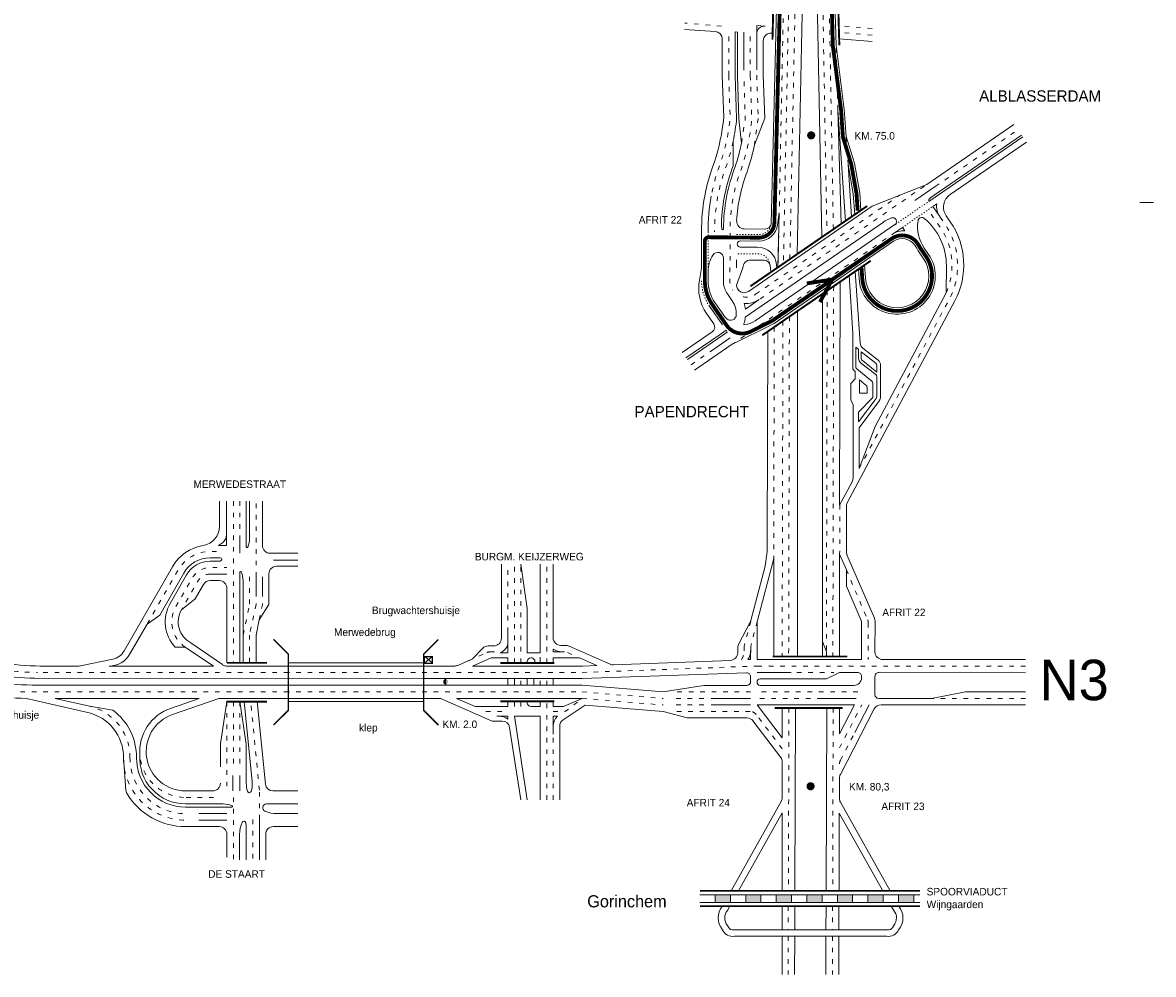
# Model space of a CAD drawing. Header units: metres. Extents: x 534 to 4800, y -2348 to -1467.
# Tile 5 of 7: x 4504 to 4800, y -2043 to -1794. Entities that reach past the tile are written whole.
import ezdxf

# ---------------------------------------------------------------- set-up
doc = ezdxf.new("R2010")
doc.units = ezdxf.units.M
doc.linetypes.add('ACAD_ISO03W100', pattern=[30, 12, -18])
doc.linetypes.add('DASHED2', pattern=[0.375, 0.25, -0.125])
for name, color, linetype, lineweight in [('Deelstreep 1-1', 8, 'DASHED2', 5), ('deelstrepen', 8, 'ACAD_ISO03W100', 5), ('Kader', 7, 'Continuous', 5), ('Kunstwerk', 7, 'Continuous', 5), ('RW-MARK', 7, 'Continuous', 5), ('Spoorweg solid', 7, 'Continuous', 5), ('Strooi NIET', 10, 'Continuous', 5), ('Strooi niet strooien', 10, 'Continuous', 5), ('Strooi WEL', 90, 'Continuous', 5), ('Text', 7, 'Continuous', 5)]:
    doc.layers.add(name, color=color, linetype=linetype, lineweight=lineweight)

msp = doc.modelspace()

# ---------------------------------------------------------------- hatches: boundary and pattern name
at = {"layer": 'Spoorweg solid'}
h = msp.add_hatch(color=256, dxfattribs=at)
h.paths.add_polyline_path([(4689.28, -2022.17), (4685.28, -2022.17), (4685.28, -2024.17), (4689.28, -2024.17)])
h.paths.add_polyline_path([(4697.28, -2024.17), (4697.28, -2022.17), (4693.28, -2022.17), (4693.28, -2024.17)])
h.paths.add_polyline_path([(4701.28, -2022.17), (4701.28, -2024.17), (4705.28, -2024.17), (4705.28, -2022.17)])
h.paths.add_polyline_path([(4709.28, -2022.17), (4709.28, -2024.17), (4713.28, -2024.17), (4713.28, -2022.17)])
h.paths.add_polyline_path([(4717.28, -2022.17), (4717.28, -2024.17), (4721.28, -2024.17), (4721.28, -2022.17)])
h.paths.add_polyline_path([(4729.28, -2024.17), (4729.28, -2022.17), (4725.28, -2022.17), (4725.28, -2024.17)])
h.paths.add_polyline_path([(4733.28, -2022.17), (4733.28, -2024.17), (4737.28, -2024.17), (4737.28, -2022.17)])

# ---------------------------------------------------------------- linework, layer by layer
at = {"layer": 'Deelstreep 1-1', "linetype": 'ACAD_ISO03W100', "ltscale": 0.025}
for p, q in [((4741.47, -1840.3), (4732.38, -1846.55)), ((4734.34, -1847.26), (4742.29, -1841.8)), ((4683.43, -1848.42), (4683.43, -1858.83))]:
    msp.add_line(p, q, dxfattribs=at)
at = {"layer": 'Deelstreep 1-1', "linetype": 'ACAD_ISO03W100', "ltscale": 0.025, "flags": 128}
for points in [[(4690.89, -1849.17), (4696.67, -1849.17, 0.373797), (4699.94, -1846.33)], [(4699.68, -1857.18, 0.388632), (4696.4, -1854.17), (4690.86, -1854.17)]]:
    msp.add_lwpolyline(points, format="xyb", dxfattribs=at)
at = {"layer": 'Deelstreep 1-1', "linetype": 'ACAD_ISO03W100', "ltscale": 0.025}
msp.add_arc((4693.41, -1861.26), 11.7, 180, 214.5099, dxfattribs=at)
at = {"layer": 'deelstrepen', "linetype": 'ACAD_ISO03W100', "ltscale": 0.1}
for p, q in [((4704.66, -1782.67), (4703.15, -1856.75)), ((4704.85, -1855.58), (4706.35, -1782.67)), ((4713.38, -1782.67), (4714.55, -1848.91)), ((4716.25, -1847.75), (4715.05, -1782.67)), ((4703.22, -1786.49), (4701.77, -1857.7)), ((4686.93, -1794.53), (4677.37, -1793.73)), ((4726.36, -1795.16), (4717.66, -1794.43)), ((4688.83, -1807.46), (4688.83, -1796.02)), ((4694.49, -1807.46), (4694.49, -1796.11)), ((4726.36, -1796.86), (4717.7, -1796.14)), ((4717.4, -1816.46), (4716.95, -1799.57)), ((4696.18, -1807.4), (4696.55, -1818.71)), ((4720.08, -1830.77), (4719.58, -1823.41)), ((4697.07, -1866.03), (4740.71, -1836.03)), ((4695.87, -1864.79), (4733.58, -1838.86)), ((4716.32, -1862.68), (4716.11, -1959.73)), ((4714.62, -1863.85), (4714.42, -1959.73)), ((4704.72, -1870.66), (4704.53, -1959.73)), ((4700.75, -1873.39), (4700.62, -1934.01)), ((4703.03, -1871.82), (4702.83, -1959.73)), ((4678.96, -1883.28), (4684.08, -1879.77)), ((4559.09, -1919.05), (4559.09, -1961.38)), ((4560.78, -1919.05), (4560.78, -1928.68)), ((4565.02, -1938.82), (4565.02, -1919.05)), ((4630.98, -1953.29), (4630.98, -1935.54)), ((4632.68, -1961.43), (4632.68, -1935.54)), ((4634.38, -1961.43), (4634.38, -1935.54)), ((4641.16, -1961.43), (4641.16, -1935.54)), ((4563.33, -1938.82), (4563.33, -1946.1)), ((4565.02, -1942.82), (4565.02, -1946.1)), ((4566.72, -1942.82), (4566.72, -1946.1)), ((4561.63, -1954.1), (4563.33, -1946.1)), ((4565.02, -1946.1), (4563.33, -1954.1)), ((4565.85, -1950.1), (4566.72, -1946.1)), ((4696.29, -1950.53), (4694.58, -1957.06)), ((4563.33, -1954.1), (4563.33, -1961.38)), ((4617.89, -1962.06), (4625.51, -1958.69)), ((4626.32, -1958.51), (4627.53, -1958.51)), ((4646.61, -1958.68), (4648.79, -1959.64)), ((4650.45, -1963.92), (4696.26, -1962.23)), ((4766.53, -1962.23), (4696.26, -1962.23)), ((4573.5, -1963.92), (4507.8, -1963.92)), ((4634.38, -1967.27), (4634.38, -1965.53)), ((4639.46, -1967.27), (4639.46, -1965.53)), ((4641.16, -1967.27), (4641.16, -1965.53)), ((4706.68, -1963.92), (4716.4, -1963.92)), ((4650.45, -1969.01), (4671.66, -1970.74)), ((4694.57, -1969.01), (4673.66, -1969.01)), ((4557.39, -1971.55), (4557.39, -1994.96)), ((4560.78, -1971.55), (4560.78, -1988.96)), ((4565.92, -1994.79), (4563.64, -1971.55)), ((4634.38, -1972.87), (4634.38, -1971.51)), ((4641.16, -1997.28), (4641.16, -1971.51)), ((4650.45, -1970.71), (4671.66, -1972.44)), ((4682.27, -1970.71), (4673.66, -1970.71)), ((4682.27, -1972.43), (4673.66, -1972.43)), ((4722.21, -1970.71), (4696.26, -1970.71)), ((4717.85, -1983.67), (4723.67, -1972.41)), ((4625.24, -1974.13), (4630.98, -1974.13)), ((4694.44, -1974.13), (4673.66, -1974.13)), ((4702.84, -1983.9), (4696.04, -1974.92)), ((4704.6, -1973.2), (4704.47, -2021.17)), ((4716.18, -1973.2), (4716.06, -2021.17)), ((4642.86, -1997.28), (4642.86, -1980.49)), ((4718.09, -1986.91), (4721.83, -1979.66)), ((4565.92, -2002.46), (4565.92, -1994.79)), ((4553.91, -1996.66), (4546.56, -1996.66)), ((4564.22, -2002.46), (4564.22, -2013.01)), ((4704.43, -2025.17), (4704.41, -2031.37)), ((4716.01, -2025.17), (4716, -2031.37)), ((4704.41, -2033.05), (4704.39, -2043.05)), ((4716, -2033.05), (4715.98, -2043.05))]:
    msp.add_line(p, q, dxfattribs=at)
at = {"layer": 'deelstrepen', "linetype": 'ACAD_ISO03W100', "ltscale": 0.1, "flags": 128}
for points in [[(4688.83, -1807.46), (4689.21, -1818.62, -0.054066), (4686.81, -1830.03, 0.046747), (4684.26, -1839.07)], [(4694.49, -1807.46), (4694.86, -1818.77, -0.057357), (4692.17, -1831.83, 0.094673), (4689.18, -1848.31), (4689.18, -1853.46), (4689.15, -1860.86), (4689.15, -1861.67, 0.126781), (4689.89, -1863.69)], [(4689.99, -1824.71, -0.027372), (4688.41, -1830.6, 0.093929), (4685.13, -1848.41)], [(4722.99, -1910.47), (4747.12, -1865.1, 0.265246), (4745.19, -1846.01), (4744.17, -1844.53)], [(4745.79, -1864.39, 0.271904), (4743.78, -1846.63), (4741.04, -1842.66)], [(4536.49, -1951.24), (4544.62, -1937.06, -0.268837), (4553.03, -1932.18), (4555.23, -1932.18)], [(4546.49, -1957.28, -0.393623), (4544.01, -1946.66), (4548.3, -1939.17, -0.268837), (4553.03, -1936.43), (4557.39, -1936.43)], [(4553.03, -1938.13, 0.268837), (4549.78, -1940.01), (4545.49, -1947.51)], [(4573.5, -1969.01), (4505.62, -1969.01, -0.090262), (4484.48, -1965.16)], [(4642.85, -1974.17), (4645.37, -1974.17, 0.168762), (4646.61, -1973.74), (4650.45, -1970.71)]]:
    msp.add_lwpolyline(points, format="xyb", dxfattribs=at)
for points in [[(4692.2, -1825.17), (4693.16, -1818.82), (4692.79, -1807.52)], [(4696.55, -1818.71), (4695.57, -1825.62)], [(4742.94, -1836.55), (4764.53, -1821.71)], [(4689.51, -1878.09), (4696.31, -1873.41), (4731.76, -1849.04)], [(4648.75, -1963.92), (4597.17, -1963.92), (4571.8, -1963.92)], [(4648.75, -1969.01), (4597.17, -1969.01), (4571.8, -1969.01)], [(4722.65, -1969.01), (4696.26, -1969.01)], [(4559.09, -1971.55), (4559.09, -1988.96)], [(4766.53, -1970.71), (4741.91, -1970.71)], [(4559.09, -1996.66), (4559.09, -2013.01)]]:
    msp.add_lwpolyline(points, dxfattribs=at)
at = {"layer": 'deelstrepen', "linetype": 'ACAD_ISO03W100', "ltscale": 0.1}
msp.add_lwpolyline([(4717.9, -1920.03), (4717.89, -1932.91)], dxfattribs=at)
for points in [[(4719.64, -1936.98), (4725.23, -1950.16, -0.10082), (4725.39, -1950.94), (4725.38, -1960.53)], [(4694.59, -1950.53), (4692.88, -1957.06), (4692.88, -1958.24, -0.15414), (4692.15, -1960.53)], [(4521.39, -1972.77, -0.351626), (4532.01, -1986.23, 0.416706), (4546.56, -2000.91)]]:
    msp.add_lwpolyline(points, format="xyb", dxfattribs=at)
for centre, radius, start, end in [((4693.43, -1861.25), 4.3, 258.6849, 304.5099), ((4507.8, -1903.92), 60, 249.6603, 270), ((4626.32, -1960.51), 2, 90, 113.8704), ((4694.44, -1976.13), 2, 37.1511, 90), ((4546.56, -1984.66), 12, 175.9381, 270), ((4546.56, -1986.36), 16.25, 179.5129, 270), ((4719.86, -1987.83), 2, 152.6347, 179.7665)]:
    msp.add_arc(centre, radius, start, end, dxfattribs=at)
at = {"layer": 'Kader', "color": 253}
msp.add_line((4796.53, -1840.76), (4800.06, -1840.76), dxfattribs=at)
at = {"layer": 'Kunstwerk'}
for p, q in [((4573.5, -1961.38), (4608.92, -1961.38)), ((4573.5, -1971.55), (4608.92, -1971.55))]:
    msp.add_line(p, q, dxfattribs=at)
for points, const_width in [([(4700.61, -1785.33), (4700.29, -1798.08)], 0.5), ([(4717.47, -1787.61), (4717.8, -1799.54)], 0.5), ([(4694.51, -1862.69), (4725.08, -1841.68)], 0.5), ([(4697.6, -1875.55), (4726.05, -1855.99)], 0.5), ([(4569.62, -1977.68), (4573.5, -1973.81), (4573.5, -1959.12), (4569.62, -1955.25)], 0.4), ([(4612.79, -1955.25), (4608.92, -1959.12), (4608.92, -1973.81), (4612.79, -1977.68)], 0.4), ([(4719.86, -1959.73), (4700.32, -1959.73)], 0.5), ([(4557.39, -1961.38), (4567.87, -1961.38)], 0.5), ([(4628.98, -1961.43), (4643.16, -1961.43)], 0.5), ([(4567.87, -1971.55), (4557.24, -1971.55)], 0.5), ([(4628.98, -1971.51), (4643.16, -1971.51)], 0.5), ([(4718.69, -1973.2), (4700.84, -1973.2)], 0.5), ([(4681.28, -2025.17), (4738.93, -2025.17)], 0.4)]:
    msp.add_lwpolyline(points, dxfattribs=dict(at, const_width=const_width))
msp.add_lwpolyline([(4681.28, -2021.17, 0.4, 0.4, 0), (4738.93, -2021.17, 0.4, 0.4, 0)], format="xyseb", dxfattribs=at)
at = {"layer": 'RW-MARK'}
for p, q in [((4698.35, -1794.51), (4696.18, -1794.33)), ((4696.18, -1805.94), (4696.18, -1794.33)), ((4685.27, -1795.95), (4677.25, -1795.42)), ((4690.53, -1807.46), (4690.53, -1796.05)), ((4690.53, -1796.05), (4691.09, -1796.06)), ((4691.09, -1807.57), (4691.09, -1796.06)), ((4692.79, -1806.05), (4692.79, -1796.12)), ((4700.34, -1796.38), (4700.04, -1796.36)), ((4687.14, -1807.46), (4687.14, -1797.94)), ((4697.88, -1807.35), (4697.88, -1798.35)), ((4726.36, -1798.56), (4717.75, -1797.84)), ((4687.14, -1807.39), (4687.52, -1818.51)), ((4691.09, -1807.57), (4691.46, -1818.88)), ((4697.88, -1807.35), (4698.25, -1818.66)), ((4692.2, -1825.17), (4691.46, -1818.88)), ((4698.25, -1818.66), (4695.57, -1825.62)), ((4741.47, -1840.3), (4765.84, -1823.55)), ((4742.63, -1838.82), (4765.52, -1823.09)), ((4690.02, -1831.13), (4689.99, -1824.71)), ((4746.83, -1838.68), (4766.83, -1824.92)), ((4740.7, -1836.03), (4726.44, -1841.71)), ((4742.94, -1836.55), (4737.56, -1840.25)), ((4693.98, -1864.03), (4726.44, -1841.71)), ((4742.29, -1841.8), (4743.32, -1841.09)), ((4744.17, -1844.53), (4742.29, -1841.8)), ((4701.62, -1846.56), (4702.06, -1843.47)), ((4702.06, -1843.47), (4701.68, -1857.76)), ((4746.86, -1845.78), (4745.8, -1844.25)), ((4695.76, -1871.74), (4732.38, -1846.55)), ((4731.76, -1849.04), (4734.34, -1847.26)), ((4734.97, -1848.18), (4734.34, -1847.26)), ((4681.71, -1848.41), (4681.71, -1857.98)), ((4691.85, -1850.83), (4696.67, -1850.87)), ((4696.4, -1852.47), (4691.85, -1852.43)), ((4687.46, -1855.32), (4687.46, -1861.79)), ((4694.55, -1855.83), (4698.09, -1855.87)), ((4681.71, -1857.98), (4681.15, -1861.13)), ((4690.85, -1862.38), (4692.55, -1857.83)), ((4699.68, -1857.18), (4699.85, -1859.02)), ((4701.38, -1857.03), (4701.46, -1857.92)), ((4745.79, -1864.39), (4745.84, -1857.32)), ((4718.02, -1861.52), (4717.89, -1920.05)), ((4688.49, -1864.65), (4689.77, -1866.51)), ((4713.36, -1864.72), (4713.36, -1959.73)), ((4727.17, -1899.41), (4745.79, -1864.39)), ((4683.76, -1867.89), (4687.17, -1872.84)), ((4696.83, -1866.19), (4693.23, -1868.67)), ((4748.05, -1866.53), (4719.89, -1919.48)), ((4683.02, -1869.81), (4684.92, -1872.56)), ((4706.86, -1869.19), (4706.86, -1959.73)), ((4676.6, -1880.1), (4684.53, -1874.65)), ((4678, -1881.88), (4688.45, -1874.7)), ((4688.13, -1874.24), (4688.45, -1874.7)), ((4699.05, -1874.55), (4698.93, -1930.18)), ((4684.08, -1879.77), (4689.19, -1876.25)), ((4721.38, -1884.42), (4721.38, -1875.09)), ((4679.9, -1884.7), (4689.51, -1878.09)), ((4722.09, -1883.81), (4722.09, -1878.69)), ((4722.86, -1879.3), (4722.09, -1878.69)), ((4722.86, -1881.63), (4722.86, -1879.3)), ((4727.35, -1882.85), (4723.56, -1879.86)), ((4723.56, -1881.63), (4723.56, -1879.86)), ((4727.35, -1885.86), (4723.39, -1882.74)), ((4727.62, -1885.17), (4723.83, -1882.18)), ((4727.62, -1883.4), (4727.62, -1885.17)), ((4728.61, -1883.4), (4728.61, -1891.67)), ((4721.38, -1884.42), (4721.92, -1885.03)), ((4721.92, -1885.03), (4721.92, -1886.92)), ((4726.32, -1887.56), (4722.35, -1884.37)), ((4727.62, -1886.42), (4727.62, -1891.67)), ((4720.79, -1888.19), (4721.92, -1886.92)), ((4720.79, -1892.52), (4720.79, -1888.19)), ((4723.08, -1890.7), (4723.08, -1887.24)), ((4724.78, -1888.59), (4723.08, -1887.24)), ((4725.05, -1889.14), (4725.05, -1890.7)), ((4726.59, -1888.11), (4726.59, -1891.89)), ((4726.59, -1891.89), (4722.85, -1895.66)), ((4727.48, -1892.09), (4722.85, -1898.25)), ((4725.05, -1890.7), (4723.08, -1890.7)), ((4721.39, -1893.68), (4720.79, -1892.52)), ((4721.39, -1912.98), (4721.39, -1893.68)), ((4728.28, -1892.68), (4722.99, -1899.83)), ((4728.28, -1892.68), (4723.5, -1899.14)), ((4722.85, -1895.66), (4722.85, -1898.25)), ((4722.99, -1910.47), (4727.17, -1899.41)), ((4722.99, -1899.83), (4722.99, -1910.47)), ((4717.89, -1920.05), (4721.15, -1913.92)), ((4557.26, -1930.61), (4557.26, -1919.05)), ((4562.48, -1919.05), (4562.48, -1930.97)), ((4563.33, -1919.05), (4563.33, -1928.73)), ((4566.72, -1930.68), (4566.72, -1919.05)), ((4719.66, -1920.42), (4719.65, -1932.28)), ((4555.23, -1930.61), (4557.26, -1930.61)), ((4560.78, -1928.68), (4560.78, -1932.68)), ((4568.72, -1932.68), (4575.97, -1932.68)), ((4717.89, -1932.91), (4717.87, -1959.73)), ((4717.89, -1932.91), (4719.64, -1936.98)), ((4719.81, -1933.08), (4726.99, -1949.72)), ((4569.6, -1934.44), (4575.97, -1934.44)), ((4570.42, -1936.08), (4575.97, -1936.08)), ((4629.28, -1954.96), (4629.28, -1935.54)), ((4634.38, -1935.54), (4636.07, -1947.16)), ((4639.46, -1958.78), (4639.46, -1935.54)), ((4642.85, -1954.81), (4642.85, -1935.54)), ((4700.62, -1934.01), (4696.35, -1950.29)), ((4700.62, -1934.01), (4700.62, -1959.73)), ((4553.03, -1938.13), (4557.39, -1938.13)), ((4560.78, -1937.64), (4560.78, -1961.38)), ((4561.63, -1939.88), (4561.63, -1961.38)), ((4565.02, -1942.82), (4565.02, -1938.82)), ((4566.72, -1942.82), (4566.72, -1938.82)), ((4568.42, -1938.08), (4568.42, -1946.1)), ((4697.95, -1937.72), (4694.65, -1950.31)), ((4719.64, -1936.98), (4719.64, -1941.27)), ((4719.64, -1941.27), (4723.47, -1950.15)), ((4545.49, -1947.51), (4549.11, -1944.61)), ((4565.85, -1950.1), (4568.42, -1946.1)), ((4636.07, -1958.78), (4636.07, -1947.16)), ((4539.79, -1948.9), (4536.49, -1951.24)), ((4565.02, -1954.1), (4565.85, -1950.1)), ((4694.49, -1950.73), (4691.41, -1956.62)), ((4696.28, -1950.79), (4696.26, -1960.53)), ((4723.63, -1950.95), (4723.63, -1960.53)), ((4727.15, -1950.51), (4727.14, -1958.53)), ((4565.02, -1954.1), (4565.02, -1961.38)), ((4630.98, -1953.29), (4630.98, -1958.78)), ((4546.49, -1957.28), (4543.88, -1957.28)), ((4546.49, -1957.28), (4553.87, -1962.23)), ((4547.92, -1956.16), (4556.2, -1961.87)), ((4621.7, -1960.37), (4624.4, -1957.57)), ((4625.84, -1956.96), (4627.28, -1956.96)), ((4646.19, -1956.81), (4644.85, -1956.81)), ((4657.75, -1961.74), (4647, -1956.99)), ((4691.18, -1957.54), (4691.18, -1958.74)), ((4694.58, -1957.06), (4694.57, -1960.53)), ((4713.36, -1955.76), (4714.48, -1958.53)), ((4519.06, -1962.18), (4527.48, -1960.43)), ((4611, -1959.94), (4609.22, -1961.38)), ((4611.05, -1961.32), (4609.3, -1959.85)), ((4621.7, -1960.37), (4617.89, -1962.06)), ((4621.69, -1962.23), (4626.58, -1960.06)), ((4626.58, -1960.06), (4630.98, -1960.06)), ((4628.95, -1958.78), (4630.98, -1958.78)), ((4630.98, -1961.43), (4630.98, -1960.06)), ((4636.07, -1958.78), (4639.46, -1958.78)), ((4639.46, -1961.68), (4639.46, -1959.94)), ((4642.85, -1958.51), (4642.85, -1957.78)), ((4645.81, -1958.51), (4642.85, -1958.51)), ((4649.76, -1960.06), (4642.85, -1960.06)), ((4642.85, -1961.43), (4642.85, -1960.06)), ((4654.31, -1962.08), (4649.76, -1960.06)), ((4694.57, -1960.53), (4693.85, -1960.53)), ((4723.63, -1960.53), (4696.26, -1960.53)), ((4714.48, -1958.53), (4714.48, -1959.73)), ((4766.53, -1960.53), (4729.14, -1960.53)), ((4518.63, -1962.23), (4508.53, -1962.23)), ((4553.87, -1962.23), (4526.54, -1962.23)), ((4608.92, -1962.23), (4557.33, -1962.23)), ((4617.08, -1962.23), (4608.92, -1962.23)), ((4650.41, -1962.23), (4621.69, -1962.23)), ((4636.07, -1961.43), (4636.07, -1961.06)), ((4650.49, -1962.23), (4654.31, -1962.08)), ((4658.64, -1961.91), (4689.26, -1960.74)), ((4608.92, -1965.5), (4507.08, -1965.4)), ((4650.36, -1965.54), (4608.92, -1965.5)), ((4630.98, -1967.27), (4630.98, -1965.52)), ((4632.68, -1967.27), (4632.68, -1965.52)), ((4636.07, -1967.27), (4636.07, -1965.53)), ((4637.77, -1967.27), (4637.77, -1965.53)), ((4642.85, -1967.27), (4642.85, -1965.53)), ((4693.53, -1964.02), (4650.43, -1965.54)), ((4694.57, -1965.02), (4694.57, -1966.3)), ((4696.26, -1963.92), (4705.19, -1963.92)), ((4714.48, -1965.59), (4697.09, -1965.57)), ((4727.14, -1964.93), (4727.14, -1969.71)), ((4766.53, -1963.97), (4728.14, -1963.93)), ((4608.92, -1967.26), (4506.35, -1967.21)), ((4650.46, -1967.28), (4608.92, -1967.26)), ((4650.45, -1967.28), (4671.66, -1969.01)), ((4671.66, -1969.01), (4682.27, -1967.29)), ((4693.57, -1967.3), (4682.27, -1967.29)), ((4721.63, -1967.3), (4697.09, -1967.29)), ((4741.94, -1970.71), (4750.86, -1969.01)), ((4750.86, -1969.01), (4766.53, -1969.01)), ((4504.89, -1970.71), (4521.01, -1974.42)), ((4550.1, -1970.71), (4512.45, -1970.71)), ((4512.45, -1970.71), (4521.39, -1972.77)), ((4542.6, -1973.33), (4550.1, -1970.71)), ((4543.16, -1974.93), (4555.26, -1970.71)), ((4608.92, -1970.71), (4555.26, -1970.71)), ((4555.69, -1982.65), (4557.39, -1971.55)), ((4560.78, -1971.55), (4562.48, -1982.74)), ((4564, -1992.62), (4561.93, -1971.55)), ((4567.47, -1993.15), (4565.35, -1971.55)), ((4612.99, -1970.71), (4608.92, -1970.71)), ((4613.8, -1970.88), (4626.84, -1976.65)), ((4617.5, -1970.71), (4622.39, -1972.87)), ((4650.45, -1970.71), (4617.5, -1970.71)), ((4630.98, -1972.87), (4630.98, -1971.51)), ((4632.68, -1972.87), (4632.68, -1971.51)), ((4636.07, -1971.87), (4636.07, -1971.51)), ((4642.85, -1972.87), (4642.85, -1971.51)), ((4645.45, -1976.34), (4651.26, -1972.47)), ((4650.45, -1970.71), (4645.56, -1972.87)), ((4651.26, -1972.47), (4671.66, -1974.13)), ((4684.27, -1970.72), (4694.57, -1970.72)), ((4684.27, -1972.43), (4694.57, -1972.43)), ((4702.84, -1981.08), (4696.26, -1972.4)), ((4721.77, -1972.4), (4696.26, -1972.4)), ((4713.33, -1970.71), (4722.21, -1970.71)), ((4717.82, -1980.03), (4721.77, -1972.4)), ((4721.83, -1979.66), (4725.58, -1972.42)), ((4728.14, -1970.71), (4741.94, -1970.71)), ((4766.53, -1972.4), (4728.72, -1972.4)), ((4521.39, -1972.77), (4527.55, -1973.8)), ((4622.39, -1972.87), (4630.98, -1972.87)), ((4628.09, -1975.39), (4630.98, -1975.39)), ((4630.98, -1975.39), (4630.98, -1976.12)), ((4632.68, -1975.39), (4639.46, -1975.39)), ((4632.68, -1975.39), (4636.07, -1997.28)), ((4639.46, -1972.87), (4637.07, -1972.87)), ((4639.46, -1997.28), (4639.46, -1975.39)), ((4671.66, -1974.13), (4677.96, -1975.82)), ((4702.84, -1981.08), (4702.84, -1973.2)), ((4706.3, -1973.2), (4706.17, -2021.17)), ((4714.49, -1973.2), (4714.36, -2021.17)), ((4717.82, -1973.2), (4717.82, -1980.03)), ((4718.07, -1990.63), (4726.95, -1973.48)), ((4626.84, -1976.65), (4629.47, -1976.65)), ((4631.44, -1978.34), (4634.38, -1997.28)), ((4639.46, -1996.05), (4639.46, -1976.7)), ((4644.56, -1997.28), (4644.56, -1978.01)), ((4693.6, -1975.82), (4677.96, -1975.82)), ((4702.44, -1986.18), (4695.19, -1976.62)), ((4562.48, -1982.74), (4562.48, -1992.91)), ((4530.31, -1986.22), (4530.95, -1994.82)), ((4702.84, -1996.74), (4702.85, -1987.39)), ((4558.96, -1990.96), (4558.96, -1994.96)), ((4560.78, -1990.96), (4560.78, -1994.96)), ((4717.83, -1996.94), (4717.85, -1991.54)), ((4553.69, -1994.96), (4546.56, -1994.96)), ((4575.97, -1994.96), (4569.46, -1994.96)), ((4556.43, -1998.36), (4546.56, -1998.36)), ((4567.76, -1998.36), (4575.97, -1998.36)), ((4689.43, -2021.17), (4702.59, -1997.72)), ((4731.12, -2021.17), (4718.08, -1997.93)), ((4558.67, -1999.21), (4546.56, -1999.21)), ((4557.39, -2000.91), (4550.04, -2000.91)), ((4570.48, -2000.91), (4575.97, -2000.91)), ((4702.83, -2000.74), (4702.83, -2021.17)), ((4717.76, -2000.83), (4717.72, -2021.17)), ((4555.39, -2004.31), (4546.56, -2004.31)), ((4557.39, -2002.61), (4550.04, -2002.61)), ((4562.43, -2004.36), (4562.43, -2013.01)), ((4565.92, -2002.46), (4565.92, -2013.01)), ((4569.56, -2004.31), (4575.97, -2004.31)), ((4560.73, -2006.36), (4560.73, -2013.01)), ((4567.56, -2006.31), (4567.56, -2013.01)), ((4685.28, -2022.17), (4685.28, -2024.17)), ((4689.28, -2022.17), (4689.28, -2024.17)), ((4693.28, -2022.17), (4693.28, -2024.17)), ((4697.28, -2022.17), (4697.28, -2024.17)), ((4701.28, -2022.17), (4701.28, -2024.17)), ((4705.28, -2022.17), (4705.28, -2024.17)), ((4709.28, -2022.17), (4709.28, -2024.17)), ((4713.28, -2022.17), (4713.28, -2024.17)), ((4717.28, -2022.17), (4717.28, -2024.17)), ((4721.28, -2022.17), (4721.28, -2024.17)), ((4725.28, -2022.17), (4725.28, -2024.17)), ((4729.28, -2022.17), (4729.28, -2024.17)), ((4733.28, -2022.17), (4733.28, -2024.17)), ((4737.28, -2022.17), (4737.28, -2024.17)), ((4702.83, -2025.17), (4702.83, -2031.37)), ((4706.12, -2025.17), (4706.11, -2031.37)), ((4714.32, -2025.17), (4714.31, -2031.37)), ((4717.71, -2025.17), (4717.7, -2031.37)), ((4730.44, -2031.37), (4690.11, -2031.37)), ((4730.17, -2033.05), (4690.38, -2033.05)), ((4702.83, -2033.05), (4702.82, -2043.05)), ((4706.11, -2033.05), (4706.08, -2043.05)), ((4714.3, -2033.05), (4714.28, -2043.05)), ((4717.69, -2033.05), (4717.67, -2043.05))]:
    msp.add_line(p, q, dxfattribs=at)
at = {"layer": 'RW-MARK', "linetype": 'ACAD_ISO03W100', "ltscale": 0.35}
msp.add_line((4690.85, -1855.78), (4690.85, -1857.83), dxfattribs=at)
at = {"layer": 'RW-MARK', "linetype": 'ACAD_ISO03W100', "ltscale": 0.5}
for p, q in [((4639.46, -1972.87), (4639.46, -1971.51)), ((4645.56, -1972.87), (4642.85, -1972.87)), ((4642.86, -1975.39), (4643.98, -1975.39)), ((4642.86, -1975.39), (4642.86, -1980.12)), ((4555.69, -1982.65), (4555.69, -1992.96)), ((4557.39, -2006.31), (4557.39, -2013.01))]:
    msp.add_line(p, q, dxfattribs=at)
at = {"layer": 'RW-MARK'}
for points in [[(4703.27, -1763.15), (4703.26, -1768.66), (4701.53, -1782.67), (4699.94, -1846.33, -0.373797), (4698.35, -1847.7), (4692.91, -1847.66)], [(4724.42, -1857.11), (4724.66, -1860.58, 1.311916), (4739.77, -1855.31), (4738.66, -1853.71, -0.032721), (4737.88, -1852.4), (4737.57, -1851.95, 0.413666), (4732.01, -1850.92), (4700.75, -1872.42), (4689.51, -1878.09)], [(4683.43, -1858.83), (4683.43, -1861.29, 0.151726), (4685.19, -1866.96), (4687.43, -1870.22)], [(4527.48, -1960.43, 0.214593), (4530.53, -1958.21), (4543.14, -1936.21, -0.22663), (4551.23, -1930.62, 0.368361), (4555.43, -1925.69), (4555.43, -1919.05)], [(4539.79, -1948.9), (4546.09, -1937.9, -0.268837), (4553.03, -1933.88), (4555.63, -1933.88)], [(4542.54, -1945.82), (4546.83, -1938.32, -0.268837), (4553.03, -1934.73), (4555.63, -1934.73)], [(4549.11, -1944.61), (4551.25, -1940.86, -0.268837), (4553.03, -1939.83), (4555.39, -1939.83, -0.414214), (4557.39, -1941.83), (4557.39, -1961.38)], [(4526.54, -1962.23, 0.268837), (4532.01, -1959.06), (4536.49, -1951.24)], [(4723.63, -1965.3), (4723.63, -1964.92, 0.414214), (4722.63, -1963.92), (4718.23, -1963.92, 0.115071), (4717.52, -1964.09), (4714.48, -1965.59)], [(4690.38, -2033.05, -0.340206), (4687.22, -2031.34, -0.36489), (4687.19, -2025.17)], [(4690.11, -2031.37, -0.340206), (4688.77, -2030.65), (4688.51, -2030.24, -0.36489), (4688.49, -2026.26), (4689.13, -2025.17)], [(4730.17, -2033.05, 0.340206), (4733.33, -2031.34, 0.36489), (4733.36, -2025.17)], [(4730.44, -2031.37, 0.340206), (4731.78, -2030.65), (4732.04, -2030.24, 0.36489), (4732.06, -2026.26), (4731.41, -2025.17)]]:
    msp.add_lwpolyline(points, format="xyb", dxfattribs=at)
at = {"layer": 'RW-MARK', "flags": 128}
for points in [[(4690.53, -1807.46), (4690.91, -1818.68, -0.027372), (4689.99, -1824.71)], [(4684.26, -1839.07, 0.046747), (4683.43, -1848.42)]]:
    msp.add_lwpolyline(points, format="xyb", dxfattribs=at)
for points in [[(4740.71, -1836.03), (4763.54, -1820.33)], [(4693.17, -1870.77), (4729.33, -1845.91)], [(4677.62, -1881.46), (4686.31, -1875.49), (4688.13, -1874.24)]]:
    msp.add_lwpolyline(points, dxfattribs=at)
at = {"layer": 'RW-MARK', "const_width": 0.339, "flags": 128}
msp.add_lwpolyline([(4609.13, -1961.53), (4611.22, -1961.53), (4611.22, -1959.74), (4609.13, -1959.74)], close=True, dxfattribs=at)
at = {"layer": 'RW-MARK'}
for points in [[(4691.38, -2021.17), (4702.83, -2000.74)], [(4729.17, -2021.17), (4717.76, -2000.83)], [(4681.28, -2022.17), (4738.93, -2022.17)], [(4681.28, -2024.17), (4738.93, -2024.17)]]:
    msp.add_lwpolyline(points, dxfattribs=at)
for centre, radius, start, end in [((4698.18, -1796.51), 2, 85.2069, 180), ((4685.14, -1797.94), 2, 0, 86.2592), ((4699.88, -1798.35), 2, 85.2069, 180), ((4633.71, -1813.27), 54.07, 341.8954, 354.4386), ((4635.41, -1813.27), 58.02, 341.8954, 348.167), ((4637.58, -1813.85), 59.17, 341.7763, 348.5333), ((4732.03, -1848.25), 50.33, 158.8338, 180.1906), ((4733.75, -1847.97), 46.86, 158.9365, 177.8333), ((4733.77, -1847.97), 46.32, 158.9079, 179.638), ((4733.77, -1847.97), 42.93, 158.9079, 176.7649), ((4748.29, -1847.06), 10, 124.5099, 135.0444), ((4749.09, -1841.98), 4, 124.5099, 214.596), ((4741.36, -1840.14), 0.2, 135.0444, 304.5099), ((4748.28, -1841.69), 5, 173.142, 214.596), ((4734.99, -1854.15), 10, 110.685, 124.5099), ((4731.81, -1845.73), 1, 304.5099, 110.685), ((4739.4, -1845.67), 1, 50.4867, 171.0797), ((4729.88, -1857.21), 15.96, 359.5971, 50.4867), ((4692.92, -1846.43), 6, 177.8333, 192.474), ((4687.26, -1847.68), 0.2, 192.474, 359.638), ((4692.91, -1845.66), 2, 176.7649, 270), ((4696.67, -1845.87), 5, 270, 351.9824), ((4730.4, -1857.14), 20, 331.995, 34.596), ((4691.85, -1851.63), 0.8, 90, 270), ((4734.59, -1853.16), 5, 85.6047, 124.5099), ((4685.96, -1855.32), 1.5, 0, 147.3353), ((4696.4, -1857.47), 5, 5.0491, 90), ((4691.43, -1858.83), 8, 147.3353, 180), ((4694.55, -1857.83), 2, 90, 180), ((4698.09, -1857.47), 1.6, 5.0491, 90), ((4692.66, -1863.18), 11.7, 169.9226, 214.5099), ((4693.43, -1861.25), 6, 185.2182, 214.5099), ((4684.82, -1869.91), 6, 357.389, 34.5099), ((4693.43, -1861.25), 6, 264.7936, 304.5099), ((4684.82, -1869.91), 8.5, 8.378, 18.3968), ((4692.36, -1866.79), 6, 214.5099, 227.5552), ((4689.32, -1870.11), 1.5, 227.5552, 357.389), ((4687.18, -1870.35), 6, 339.1039, 355.9588), ((4692.36, -1866.79), 6, 276.1484, 304.5099), ((4683.68, -1873.41), 1.5, 304.5099, 34.5099), ((4692.98, -1872.56), 0.2, 159.1039, 276.1484), ((4724.27, -1881.63), 1.41, 180, 231.7063), ((4724.27, -1881.63), 0.706, 180, 231.7063), ((4726.91, -1883.4), 0.706, 0, 51.7063), ((4726.91, -1883.4), 1.7, 0, 51.7063), ((4722.79, -1883.81), 0.706, 180, 231.7063), ((4726.91, -1886.42), 0.706, 0, 51.7063), ((4724.34, -1889.14), 0.706, 0, 51.7063), ((4725.89, -1888.11), 0.706, 0, 51.7063), ((4726.91, -1891.67), 0.706, 323.5018, 0), ((4726.91, -1891.67), 1.7, 323.5018, 0), ((4719.39, -1912.98), 2, 331.995, 0), ((4719.39, -1912.98), 2, 331.995, 0), ((4721.66, -1920.42), 2, 151.995, 179.9558), ((4721.66, -1920.42), 2, 151.995, 179.9558), ((4721.66, -1920.42), 2, 151.995, 179.9558), ((4555.26, -1928.04), 2, 328.6042, 0), ((4553.65, -1927.06), 3.88, 293.8674, 328.6042), ((4562.68, -1930.97), 0.2, 180, 337.2816), ((4557.33, -1928.73), 6, 337.2816, 0), ((4568.72, -1930.68), 2, 180, 270), ((4668.93, -1930.11), 30, 345.315, 359.8728), ((4555.63, -1934.3), 0.425, 270, 90), ((4721.65, -1932.28), 2, 179.9558, 203.3181), ((4721.65, -1932.28), 2, 179.9558, 203.3181), ((4570.42, -1938.08), 2, 90, 180), ((4560.98, -1937.64), 0.2, 22.7184, 180), ((4555.63, -1939.88), 6, 0, 22.7184), ((4550.95, -1950.64), 9.7, 150.1898, 223.2205), ((4550.95, -1950.64), 6.3, 150.1898, 241.2722), ((4692.71, -1949.81), 2, 332.4395, 345.315), ((4698.28, -1950.79), 2, 165.315, 179.8728), ((4721.63, -1950.94), 2, 359.9558, 23.3181), ((4725.15, -1950.51), 2, 359.9558, 23.3181), ((4625.84, -1958.96), 2, 90, 136.0673), ((4627.28, -1954.96), 2, 270, 0), ((4627.38, -1955.23), 3.88, 293.8674, 328.6042), ((4628.98, -1956.21), 2, 328.6042, 0), ((4644.85, -1954.81), 2, 180, 270), ((4693.18, -1957.55), 2, 152.4395, 179.8728), ((4508.53, -1902.23), 60, 249.7573, 270), ((4637.07, -1961.06), 1, 90, 180), ((4637.07, -1961.06), 1, 338.6761, 90), ((4645.16, -1954.51), 4, 234.8223, 270), ((4689.18, -1958.74), 2, 272.2008, 359.8728), ((4690.57, -1958.23), 4, 324.8223, 359.8728), ((4729.14, -1958.53), 2, 179.9558, 270), ((4506.38, -1907.21), 60, 249.4838, 269.9722), ((4507.14, -1905.4), 60, 249.5993, 269.9399), ((4518.63, -1960.23), 2, 270, 282.4637), ((4557.33, -1960.23), 2, 235.3823, 270), ((4617.08, -1960.23), 2, 270, 293.8704), ((4650.41, -1960.23), 2, 270, 272.2008), ((4658.56, -1959.91), 2, 246.1296, 272.2008), ((4650.36, -1963.54), 2, 269.9399, 272.0219), ((4693.57, -1965.02), 1, 0, 92.0219), ((4693.57, -1966.3), 1, 269.9722, 0), ((4697.12, -1966.43), 0.861, 92.5647, 267.4353), ((4721.63, -1965.3), 2, 269.9722, 0), ((4728.14, -1964.93), 1, 89.9399, 180), ((4504.89, -1910.71), 60, 249.2723, 270), ((4612.99, -1972.71), 2, 66.1296, 90), ((4637.07, -1971.87), 1, 180, 270), ((4728.72, -1974.4), 2, 90, 152.6347), ((4728.14, -1969.71), 1, 180, 270), ((4518.31, -1986.12), 12, 359.5129, 77.0049), ((4518.31, -1986.12), 15.4, 359.5129, 53.1313), ((4546.56, -1984.66), 12, 109.2646, 184.0619), ((4546.56, -1984.66), 10.3, 109.2646, 270), ((4628.68, -1979.39), 4, 54.8223, 90), ((4629.47, -1978.65), 2, 8.8072, 90), ((4646.56, -1978.01), 2, 123.7093, 180), ((4693.6, -1977.82), 2, 37.1511, 90), ((4546.56, -1986.36), 12.85, 179.5129, 270), ((4546.56, -1986.36), 12, 175.9381, 270), ((4700.85, -1987.39), 2, 359.97, 37.1511), ((4570.48, -1992.91), 8, 180, 195.5516), ((4558.03, -1993.21), 6, 341.8773, 5.6057), ((4569.46, -1992.96), 2, 185.6057, 270), ((4719.85, -1991.55), 2, 152.6347, 179.7665), ((4532.94, -1994.67), 2, 184.2761, 211.4156), ((4546.56, -1986.36), 17.95, 211.4156, 270), ((4563.25, -1994.92), 0.5, 195.5516, 341.8773), ((4556.43, -2004.36), 6, 67.2816, 90), ((4558.67, -1999.01), 0.2, 270, 67.2816), ((4567.76, -1999.36), 1, 90, 247.1358), ((4700.84, -1996.74), 2, 330.7148, 359.97), ((4719.83, -1996.95), 2, 179.7665, 209.2852), ((4570.48, -1992.91), 8, 247.1358, 270), ((4568.73, -2006.36), 8, 156.7234, 180), ((4561.84, -2003.39), 0.5, 10.0922, 156.7234), ((4556.43, -2004.36), 6, 0, 10.0922), ((4569.56, -2006.31), 2, 90, 180)]:
    msp.add_arc(centre, radius, start, end, dxfattribs=at)
at = {"layer": 'RW-MARK', "ltscale": 0.35}
msp.add_arc((4692.85, -1862.38), 2, 180, 304.5099, dxfattribs=at)
at = {"layer": 'RW-MARK', "ltscale": 0.1}
msp.add_arc((4646.19, -1958.81), 2, 66.1296, 90, dxfattribs=at)
at = {"layer": 'RW-MARK', "linetype": 'ACAD_ISO03W100', "ltscale": 0.5}
msp.add_arc((4646.86, -1978.17), 4, 135.9635, 180, dxfattribs=at)
at = {"layer": 'RW-MARK', "ltscale": 0.5}
for centre, start, end in [((4553.69, -1992.96), 270, 0), ((4555.39, -2006.31), 0, 90)]:
    msp.add_arc(centre, 2, start, end, dxfattribs=at)
at = {"layer": 'Spoorweg solid'}
for p, q in [((4706.72, -1854.3), (4708.25, -1782.67)), ((4711.94, -1782.67), (4713.26, -1849.8)), ((4718.27, -1846.35), (4717.4, -1816.46)), ((4717.4, -1816.46), (4719.38, -1845.6)), ((4720.08, -1830.77), (4721.01, -1844.48)), ((4720.35, -1859.91), (4721.38, -1875.09)), ((4721.98, -1858.79), (4723.25, -1877.51)), ((4727.96, -1882.07), (4724, -1878.95))]:
    msp.add_line(p, q, dxfattribs=at)
for points in [[(4716.53, -1763.15), (4716.49, -1782.67), (4716.95, -1799.57), (4719.1, -1816.35), (4719.58, -1823.41), (4721.75, -1830.47), (4723.14, -1838.29), (4723.45, -1842.8)], [(4720.08, -1830.77), (4721.45, -1838.49), (4721.82, -1843.92)]]:
    msp.add_lwpolyline(points, dxfattribs=at)
msp.add_lwpolyline([(4722.79, -1858.23), (4722.96, -1860.7, 1.311916), (4741.17, -1854.34), (4740.06, -1852.74, -0.192286), (4738.41, -1845.51)], format="xyb", dxfattribs=at)
msp.add_arc((4725.24, -1877.38), 2, 183.882, 231.7063, dxfattribs=at)
at = {"layer": 'Strooi NIET', "linetype": 'ACAD_ISO03W100', "ltscale": 0.1, "const_width": 1, "flags": 128}
msp.add_lwpolyline([(4715.75, -1731.53), (4715.64, -1782.68), (4716.1, -1799.63), (4718.25, -1816.43), (4718.74, -1823.56), (4720.92, -1830.67), (4722.3, -1838.39), (4722.6, -1842.86)], dxfattribs=at)
msp.add_lwpolyline([(4723.61, -1857.73), (4723.81, -1860.64, 1.311916), (4740.47, -1854.82), (4739.36, -1853.23, -0.033981), (4738.61, -1851.96), (4738.27, -1851.46, 0.413666), (4731.53, -1850.22), (4700.32, -1871.68), (4694.63, -1874.55, -0.375193), (4688.26, -1872.92), (4684.49, -1867.44, -0.151726), (4682.58, -1861.29), (4682.58, -1858.83), (4682.58, -1850.85)], format="xyb", dxfattribs=at)
at = {"layer": 'Strooi niet strooien', "const_width": 1}
msp.add_lwpolyline([(4709.29, -1861.94), (4715.92, -1860.95), (4712.73, -1866.85)], dxfattribs=at)
at = {"layer": 'Strooi WEL', "const_width": 1}
msp.add_lwpolyline([(4704.11, -1768.72), (4702.38, -1782.74), (4700.79, -1846.39, -0.373797), (4696.68, -1849.96), (4683.59, -1849.85, 0.416646), (4682.58, -1850.85)], format="xyb", dxfattribs=at)
at = {"layer": 'Text', "linetype": 'Continuous', "const_width": 1.02, "flags": 128}
for points in [[(4710.43, -1822.61, 1), (4710.43, -1823.71, 1)], [(4710.27, -1993.18, 1), (4710.27, -1994.29, 1)]]:
    msp.add_lwpolyline(points, format="xyb", close=True, dxfattribs=at)
at = {"layer": 'Text', "linetype": 'Continuous', "flags": 128}
msp.add_lwpolyline([(4614.83, -1966.13, 1.13, 1.13, 1), (4614.83, -1966.58, 0.396, 0.396, 1)], format="xyseb", close=True, dxfattribs=at)

# ---------------------------------------------------------------- texts
at = {"layer": 'Text', "linetype": 'Continuous'}
for s, height, p in [('ALBLASSERDAM', 2.9672, (4754.41, -1814.31)), ('KM. 75.0', 1.978, (4721.77, -1824.27)), ('AFRIT 22', 1.978, (4665.26, -1846.26)), ('PAPENDRECHT', 2.9672, (4664.15, -1897.04)), ('MERWEDESTRAAT', 1.9781, (4548.65, -1915.56)), ('BURGM. KEIJZERWEG', 1.9781, (4622.33, -1934.54)), ('Brugwachtershuisje', 1.9781, (4595.36, -1948.62)), ('AFRIT 22', 1.978, (4729.05, -1949.16)), ('Merwedebrug', 1.9781, (4585.45, -1954.33)), ('N3', 10.597, (4770.25, -1971.18)), ('Brugwachtershuisje', 1.9781, (4485.15, -1976.04)), ('klep', 1.978, (4592.02, -1979.38)), ('KM. 2.0', 1.978, (4613.84, -1978.49)), ('KM. 80,3', 1.978, (4720.34, -1994.85)), ('AFRIT 24', 1.978, (4677.83, -1999.03)), ('AFRIT 23', 1.978, (4728.81, -1999.99)), ('DE STAART', 1.978, (4552.51, -2017.73)), ('SPOORVIADUCT', 1.9781, (4740.67, -2022.35)), ('Wijngaarden', 1.9781, (4740.67, -2025.68))]:
    msp.add_text(s, height=height, dxfattribs=at).set_placement(p)
at = {"layer": 'Text', "linetype": 'Continuous', "insert": (4651.78, -2022.3), "char_height": 3.179, "width": 4.3868, "attachment_point": 1}
msp.add_mtext('Gorinchem', dxfattribs=at)

doc.saveas('drawing.dxf')
